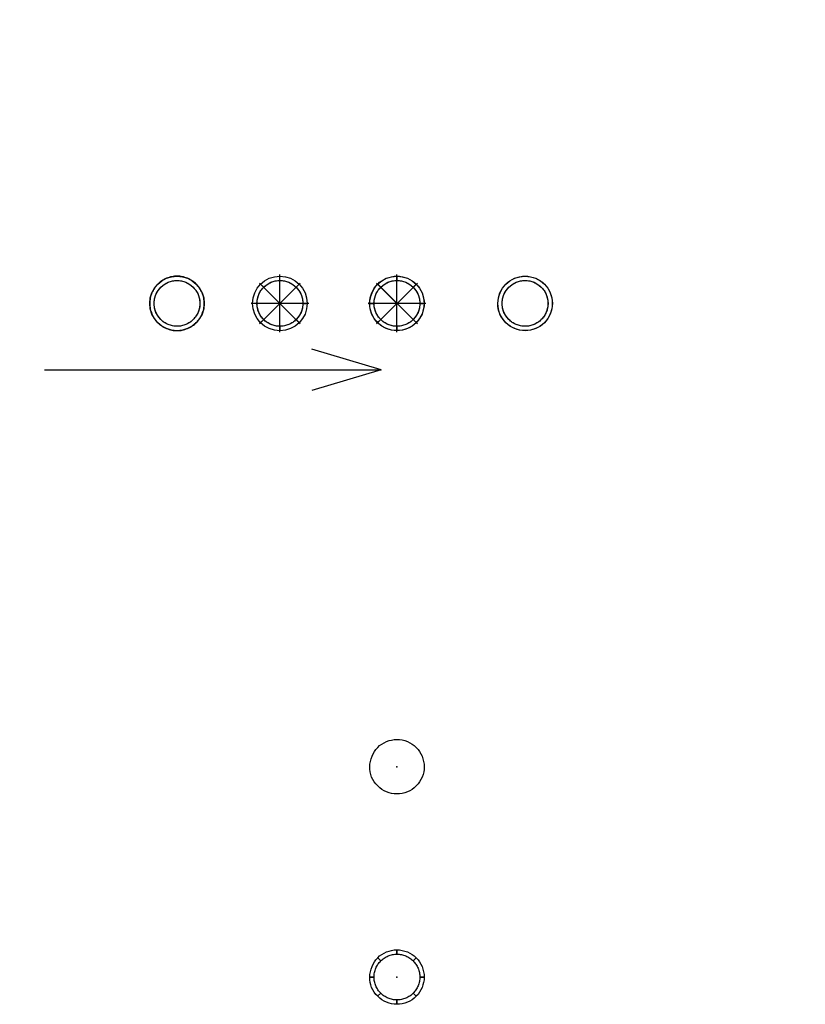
# Model space of a CAD drawing. Header units: inches. Extents: x 296 to 1577, y -1125 to 483.
import ezdxf

# ---------------------------------------------------------------- set-up
doc = ezdxf.new("R2010")
doc.units = ezdxf.units.IN
doc.header["$MEASUREMENT"] = 0
doc.layers.get('0').update_dxf_attribs({"true_color": 0xe7f0ff})
doc.layers.add('AN0_Help', color=72, linetype='Continuous', plot=False)

msp = doc.modelspace()

# ---------------------------------------------------------------- linework, layer by layer
for p, q in [((720.1, -27.4), (720.1, 66.6)), ((911, -27.4), (911, 66.6)), ((753.3, -13.6), (686.9, 52.9)), ((753.3, 52.9), (686.9, -13.6)), ((688.7, 51.1), (688.7, 51.1, 170.7)), ((720.1, 64.1), (720.1, 64.1, 161.3)), ((720.1, 57), (720.1, 57, 173.6)), ((751.5, 51.1), (751.5, 51.1, 170.7)), ((944.3, -13.6), (877.8, 52.9)), ((944.3, 52.9), (877.8, -13.6)), ((879.6, 51.1), (879.6, 51.1, 170.7)), ((879.6, 51.1), (879.6, 51.1, 170.7)), ((911, 64.1), (911, 64.1, 161.3)), ((911, 64.1), (911, 64.1, 161.3)), ((911, 57), (911, 57, 173.6)), ((911, 57), (911, 57, 207.6)), ((942.5, 51.1), (942.5, 51.1, 170.7)), ((942.5, 51.1), (942.5, 51.1, 170.7)), ((942.5, 51.1), (942.5, 51.1, 170.7)), ((693.7, 46), (693.7, 46, 177.8)), ((746.5, 46), (746.5, 46, 177.8)), ((884.6, 46), (884.6, 46, 177.8)), ((884.6, 46), (884.6, 46, 207.6)), ((937.5, 46), (937.5, 46, 177.8)), ((937.5, 46), (937.5, 46, 177.8)), ((937.5, 46), (937.5, 46, 207.6)), ((767.1, 19.6), (673.1, 19.6)), ((675.7, 19.6), (675.7, 19.6, 178.1)), ((682.8, 19.6), (682.8, 19.6, 182.2)), ((757.5, 19.6), (757.5, 19.6, 182.2)), ((764.6, 19.6), (764.6, 19.6, 178.1)), ((958, 19.6), (864.1, 19.6)), ((866.6, 19.6), (866.6, 19.6, 178.1)), ((866.6, 19.6), (866.6, 19.6, 178.1)), ((873.7, 19.6), (873.7, 19.6, 182.2)), ((873.7, 19.6), (873.7, 19.6, 207.6)), ((948.4, 19.6), (948.4, 19.6, 207.6)), ((955.5, 19.6), (955.5, 19.6, 178.1)), ((688.7, -11.8), (688.7, -11.8, 170.7)), ((693.7, -6.8), (693.7, -6.8, 177.8)), ((746.5, -6.8), (746.5, -6.8, 177.8)), ((751.5, -11.8), (751.5, -11.8, 170.7)), ((879.6, -11.8), (879.6, -11.8, 170.7)), ((879.6, -11.8), (879.6, -11.8, 170.7)), ((879.6, -11.8), (879.6, -11.8, 170.7)), ((879.6, -11.8), (879.6, -11.8, 170.7)), ((884.6, -6.8), (884.6, -6.8, 177.8)), ((884.6, -6.8), (884.6, -6.8, 177.8)), ((884.6, -6.8), (884.6, -6.8, 177.8)), ((884.6, -6.8), (884.6, -6.8, 207.6)), ((937.5, -6.8), (937.5, -6.8, 207.6)), ((942.5, -11.8), (942.5, -11.8, 170.7)), ((720.1, -17.7), (720.1, -17.7, 173.6)), ((720.1, -24.8), (720.1, -24.8, 161.3)), ((911, -17.7), (911, -17.7, 207.6)), ((911, -24.8), (911, -24.8, 161.3)), ((885.3, -88.9), (772.4, -55.2)), ((335.9, -88.9), (885.3, -88.9)), ((885.3, -88.9), (772.4, -122.7))]:
    msp.add_line(p, q)
at = {"extrusion": (-0.707107, -0.707107, 0)}
for p, q in [((693.7, 46, 177.8), (688.7, 51.1, 170.7)), ((884.6, 46, 177.8), (879.6, 51.1, 170.7)), ((884.6, 46, 177.8), (879.6, 51.1, 170.7)), ((746.5, -6.8, 177.8), (751.5, -11.8, 170.7)), ((937.5, -6.8, 177.8), (942.5, -11.8, 170.7))]:
    msp.add_line(p, q, dxfattribs=at)
at = {"extrusion": (1, -2.22045e-16, 0)}
for p, q in [((720.1, 57, 173.6), (720.1, 64.1, 161.3)), ((911, 57, 173.6), (911, 64.1, 161.3)), ((720.1, -17.7, 173.6), (720.1, -24.8, 161.3)), ((911, -17.7, 173.6), (911, -24.8, 161.3))]:
    msp.add_line(p, q, dxfattribs=at)
at = {"extrusion": (0.707107, -0.707107, 0)}
for p, q in [((746.5, 46, 177.8), (751.5, 51.1, 170.7)), ((937.5, 46, 177.8), (942.5, 51.1, 170.7)), ((693.7, -6.8, 177.8), (688.7, -11.8, 170.7)), ((884.6, -6.8, 177.8), (879.6, -11.8, 170.7))]:
    msp.add_line(p, q, dxfattribs=at)
at = {"extrusion": (1, 2.22045e-16, 0)}
msp.add_line((911, 57, 173.6), (911, 64.1, 161.3), dxfattribs=at)
at = {"extrusion": (-0.707107, 0.707107, 0)}
for p, q in [((937.5, 46, 177.8), (942.5, 51.1, 170.7)), ((937.5, 46, 177.8), (942.5, 51.1, 170.7)), ((937.5, 46, 177.8), (942.5, 51.1, 170.7)), ((884.6, -6.8, 177.8), (879.6, -11.8, 170.7)), ((884.6, -6.8, 177.8), (879.6, -11.8, 170.7)), ((884.6, -6.8, 177.8), (879.6, -11.8, 170.7)), ((884.6, -6.8, 177.8), (879.6, -11.8, 170.7))]:
    msp.add_line(p, q, dxfattribs=at)
at = {"extrusion": (0, -1, 0)}
msp.add_line((937.5, -6.8, 177.8), (884.6, 46, 177.8), dxfattribs=at)
at = {"extrusion": (-2.22045e-16, -1, 0)}
for p, q in [((682.8, 19.6, 182.2), (675.7, 19.6, 178.1)), ((757.5, 19.6, 182.2), (764.6, 19.6, 178.1)), ((873.7, 19.6, 182.2), (866.6, 19.6, 178.1)), ((948.4, 19.6, 182.2), (955.5, 19.6, 178.1))]:
    msp.add_line(p, q, dxfattribs=at)
at = {"extrusion": (2.22045e-16, -1, 0)}
msp.add_line((873.7, 19.6, 182.2), (866.6, 19.6, 178.1), dxfattribs=at)
at = {"color": 5, "lineweight": 30, "extrusion": (0.707107, 0.707107, 2.67177e-16), "elevation": 658.1}
for points in [[(-593, 177.8), (-593, 207.6), (-585.9, 207.6), (-585.9, 170.7)], [(-667.7, 177.8), (-667.7, 207.6), (-674.8, 207.6), (-674.8, 170.7)]]:
    msp.add_lwpolyline(points, close=True, dxfattribs=at)
at = {"color": 5, "lineweight": 30, "extrusion": (-1, 0, 0), "elevation": -911}
for points in [[(-57, 207.6), (-57, 173.6), (-64.1, 161.3), (-64.1, 207.6), (-57, 207.6)], [(17.7, 207.6), (17.7, 173.6), (24.8, 161.3), (24.8, 207.6), (17.7, 207.6)]]:
    msp.add_lwpolyline(points, dxfattribs=at)
at = {"color": 5, "lineweight": 30, "extrusion": (0.707107, -0.707107, 2.67177e-16), "elevation": 630.3}
for points in [[(695.4, 177.8), (695.4, 207.6), (702.5, 207.6), (702.5, 170.7)], [(620.7, 177.8), (620.7, 207.6), (613.6, 207.6), (613.6, 170.7)]]:
    msp.add_lwpolyline(points, close=True, dxfattribs=at)
at = {"color": 5, "lineweight": 30, "extrusion": (0, 1, 0), "elevation": 19.6}
for points in [[(-873.7, 207.6), (-873.7, 182.2), (-866.6, 178.1), (-866.6, 207.6), (-873.7, 207.6)], [(-948.4, 207.6), (-948.4, 182.2), (-955.5, 178.1), (-955.5, 207.6), (-948.4, 207.6)]]:
    msp.add_lwpolyline(points, dxfattribs=at)
at = {"color": 5, "extrusion": (-1, 0, 0), "elevation": -911}
for points in [[(1042.7, 207.6), (1042.7, 173.6), (1035.6, 161.3), (1035.6, 207.6), (1042.7, 207.6)], [(1117.4, 207.6), (1117.4, 173.6), (1124.5, 161.3), (1124.5, 207.6), (1117.4, 207.6)]]:
    msp.add_lwpolyline(points, dxfattribs=at)
at = {"color": 5, "extrusion": (0.707107, 0.707107, 2.67177e-16), "elevation": -119.5}
for points in [[(-1370.6, 177.8), (-1370.6, 207.6), (-1363.5, 207.6), (-1363.5, 170.7)], [(-1445.3, 177.8), (-1445.3, 207.6), (-1452.4, 207.6), (-1452.4, 170.7)]]:
    msp.add_lwpolyline(points, close=True, dxfattribs=at)
at = {"color": 5, "extrusion": (0.707107, -0.707107, 2.67177e-16), "elevation": 1407.9}
for points in [[(-82.2, 177.8), (-82.2, 207.6), (-75.1, 207.6), (-75.1, 170.7)], [(-156.9, 177.8), (-156.9, 207.6), (-164, 207.6), (-164, 170.7)]]:
    msp.add_lwpolyline(points, close=True, dxfattribs=at)
at = {"color": 5, "extrusion": (0, 1, 0), "elevation": -1080.1}
for points in [[(-873.7, 207.6), (-873.7, 182.2), (-866.6, 178.1), (-866.6, 207.6), (-873.7, 207.6)], [(-948.4, 207.6), (-948.4, 182.2), (-955.5, 178.1), (-955.5, 207.6), (-948.4, 207.6)]]:
    msp.add_lwpolyline(points, dxfattribs=at)
for centre, radius in [((552.3, 19.6), 44.5), ((552.3, 19.6), 37.4), ((720.1, 19.6), 44.5), ((720.1, 19.6), 37.4), ((911, 19.6), 44.5), ((911, 19.6), 37.4), ((1120.1, 19.6), 44.5), ((1120.1, 19.6), 37.4)]:
    msp.add_circle(centre, radius)
for points, knots in [([(507.8, 19.6, 186.1), (507.8, 21.1, 186.1), (507.9, 22.5, 186.1), (508.2, 25.4, 185.9), (508.4, 26.9, 185.8), (509, 29.8, 185.4), (509.3, 31.2, 185.2), (510.2, 34, 184.7), (510.7, 35.4, 184.4), (511.9, 38.2, 183.8), (512.5, 39.5, 183.5), (513.9, 42.1, 182.7), (514.6, 43.3, 182.4), (516.3, 45.7, 181.6), (517.1, 46.9, 181.2), (518.9, 49.1, 180.4), (519.9, 50.1, 180), (521.8, 52, 179.2), (522.9, 53, 178.8), (525, 54.8, 178.1), (526.2, 55.6, 177.7), (528.6, 57.3, 177), (529.8, 58, 176.6), (532.4, 59.4, 175.9), (533.8, 60.1, 175.6), (536.5, 61.2, 175.1), (537.9, 61.7, 174.8), (540.7, 62.6, 174.4), (542.2, 62.9, 174.2), (545.1, 63.5, 173.9), (546.5, 63.7, 173.8), (549.4, 64, 173.6), (550.9, 64.1, 173.6), (553.7, 64.1, 173.6), (555.2, 64, 173.6), (558.1, 63.7, 173.8), (559.5, 63.5, 173.9), (562.4, 62.9, 174.2), (563.8, 62.6, 174.4), (566.7, 61.7, 174.8), (568.1, 61.2, 175.1), (570.8, 60.1, 175.6), (572.1, 59.4, 175.9), (574.7, 58, 176.6), (576, 57.3, 177), (578.4, 55.6, 177.7), (579.5, 54.8, 178.1), (581.7, 53, 178.8), (582.7, 52, 179.2), (584.7, 50.1, 180), (585.6, 49.1, 180.4), (587.4, 46.9, 181.2), (588.3, 45.7, 181.6), (589.9, 43.3, 182.4), (590.7, 42.1, 182.7), (592.1, 39.5, 183.5), (592.7, 38.2, 183.8), (593.9, 35.4, 184.4), (594.4, 34, 184.7), (595.2, 31.2, 185.2), (595.6, 29.8, 185.4), (596.2, 26.9, 185.8), (596.4, 25.4, 185.9), (596.7, 22.5, 186.1), (596.7, 21.1, 186.1), (596.7, 18.2, 186.1), (596.7, 16.8, 186.1), (596.4, 13.9, 185.9), (596.2, 12.4, 185.8), (595.6, 9.5, 185.4), (595.2, 8.1, 185.2), (594.4, 5.2, 184.7), (593.9, 3.8, 184.4), (592.7, 1.1, 183.8), (592.1, -0.2, 183.5), (590.7, -2.8, 182.7), (589.9, -4.1, 182.4), (588.3, -6.5, 181.6), (587.4, -7.6, 181.2), (585.6, -9.8, 180.4), (584.7, -10.8, 180), (582.7, -12.8, 179.2), (581.7, -13.7, 178.8), (579.5, -15.5, 178.1), (578.4, -16.4, 177.7), (576, -18, 177), (574.7, -18.8, 176.6), (572.1, -20.2, 175.9), (570.8, -20.8, 175.6), (568.1, -21.9, 175.1), (566.7, -22.4, 174.8), (563.8, -23.3, 174.4), (562.4, -23.7, 174.2), (559.5, -24.3, 173.9), (558.1, -24.5, 173.8), (555.2, -24.7, 173.6), (553.7, -24.8, 173.6), (550.9, -24.8, 173.6), (549.4, -24.7, 173.6), (546.5, -24.5, 173.8), (545.1, -24.3, 173.9), (542.2, -23.7, 174.2), (540.7, -23.3, 174.4), (537.9, -22.4, 174.8), (536.5, -21.9, 175.1), (533.8, -20.8, 175.6), (532.4, -20.2, 175.9), (529.8, -18.8, 176.6), (528.6, -18, 177), (526.2, -16.4, 177.7), (525, -15.5, 178.1), (522.9, -13.7, 178.8), (521.8, -12.8, 179.2), (519.9, -10.8, 180), (518.9, -9.8, 180.4), (517.1, -7.6, 181.2), (516.3, -6.5, 181.6), (514.6, -4.1, 182.4), (513.9, -2.8, 182.7), (512.5, -0.2, 183.5), (511.9, 1.1, 183.8), (510.7, 3.8, 184.4), (510.2, 5.2, 184.7), (509.3, 8.1, 185.2), (509, 9.5, 185.4), (508.4, 12.4, 185.8), (508.2, 13.9, 185.9), (507.9, 16.8, 186.1), (507.8, 18.2, 186.1), (507.8, 19.6, 186.1)], [0, 0, 0, 0, 4.287686, 4.287686, 8.575372, 8.575372, 12.863058, 12.863058, 17.150744, 17.150744, 21.43843, 21.43843, 25.726116, 25.726116, 30.013802, 30.013802, 34.301488, 34.301488, 38.574922, 38.574922, 42.848355, 42.848355, 47.121789, 47.121789, 51.395222, 51.395222, 55.668656, 55.668656, 59.942089, 59.942089, 64.215523, 64.215523, 68.488956, 68.488956, 72.76239, 72.76239, 77.035823, 77.035823, 81.309257, 81.309257, 85.58269, 85.58269, 89.856124, 89.856124, 94.129557, 94.129557, 98.402991, 98.402991, 102.676424, 102.676424, 106.96411, 106.96411, 111.251796, 111.251796, 115.539482, 115.539482, 119.827168, 119.827168, 124.114854, 124.114854, 128.40254, 128.40254, 132.690226, 132.690226, 136.977912, 136.977912, 141.265598, 141.265598, 145.553284, 145.553284, 149.84097, 149.84097, 154.128656, 154.128656, 158.416342, 158.416342, 162.704028, 162.704028, 166.991714, 166.991714, 171.2794, 171.2794, 175.552834, 175.552834, 179.826267, 179.826267, 184.099701, 184.099701, 188.373134, 188.373134, 192.646568, 192.646568, 196.920001, 196.920001, 201.193435, 201.193435, 205.466868, 205.466868, 209.740302, 209.740302, 214.013735, 214.013735, 218.287169, 218.287169, 222.560602, 222.560602, 226.834036, 226.834036, 231.107469, 231.107469, 235.380903, 235.380903, 239.654336, 239.654336, 243.942022, 243.942022, 248.229708, 248.229708, 252.517394, 252.517394, 256.80508, 256.80508, 261.092766, 261.092766, 265.380452, 265.380452, 269.668138, 269.668138, 273.955824, 273.955824, 273.955824, 273.955824]), ([(1082.7, 19.6, 182.2), (1082.7, 18.4, 182.2), (1082.8, 17.2, 182.2), (1083, 14.8, 182.1), (1083.2, 13.6, 182), (1083.7, 11.2, 181.8), (1084, 10, 181.6), (1084.7, 7.6, 181.3), (1085.1, 6.4, 181.1), (1086.1, 4.1, 180.7), (1086.6, 3, 180.4), (1087.8, 0.8, 180), (1088.4, -0.2, 179.7), (1089.8, -2.3, 179.2), (1090.5, -3.2, 178.9), (1092.1, -5.1, 178.3), (1092.9, -6, 178.1), (1094.5, -7.6, 177.5), (1095.4, -8.4, 177.3), (1097.2, -9.9, 176.7), (1098.2, -10.6, 176.5), (1100.2, -12, 175.9), (1101.3, -12.6, 175.7), (1103.4, -13.8, 175.2), (1104.6, -14.4, 175), (1106.9, -15.3, 174.6), (1108, -15.7, 174.4), (1110.4, -16.5, 174.1), (1111.6, -16.8, 174), (1114, -17.2, 173.8), (1115.3, -17.4, 173.7), (1117.7, -17.7, 173.6), (1118.9, -17.7, 173.6), (1121.3, -17.7, 173.6), (1122.5, -17.7, 173.6), (1124.9, -17.4, 173.7), (1126.1, -17.2, 173.8), (1128.6, -16.8, 174), (1129.8, -16.5, 174.1), (1132.1, -15.7, 174.4), (1133.3, -15.3, 174.6), (1135.6, -14.4, 175), (1136.7, -13.8, 175.2), (1138.9, -12.6, 175.7), (1140, -12, 175.9), (1142, -10.6, 176.5), (1143, -9.9, 176.7), (1144.8, -8.4, 177.3), (1145.7, -7.6, 177.5), (1147.3, -6, 178.1), (1148.1, -5.1, 178.3), (1149.6, -3.2, 178.9), (1150.4, -2.3, 179.2), (1151.7, -0.2, 179.7), (1152.4, 0.8, 180), (1153.5, 3, 180.4), (1154.1, 4.1, 180.7), (1155, 6.4, 181.1), (1155.5, 7.6, 181.3), (1156.2, 10, 181.6), (1156.5, 11.2, 181.8), (1157, 13.6, 182), (1157.1, 14.8, 182.1), (1157.4, 17.2, 182.2), (1157.4, 18.4, 182.2), (1157.4, 20.8, 182.2), (1157.4, 22, 182.2), (1157.1, 24.5, 182.1), (1157, 25.7, 182), (1156.5, 28.1, 181.8), (1156.2, 29.3, 181.6), (1155.5, 31.7, 181.3), (1155, 32.9, 181.1), (1154.1, 35.2, 180.7), (1153.5, 36.3, 180.4), (1152.4, 38.5, 180), (1151.7, 39.5, 179.7), (1150.4, 41.5, 179.2), (1149.6, 42.5, 178.9), (1148.1, 44.3, 178.3), (1147.3, 45.2, 178.1), (1145.7, 46.9, 177.5), (1144.8, 47.7, 177.3), (1143, 49.2, 176.7), (1142, 49.9, 176.5), (1140, 51.3, 175.9), (1138.9, 51.9, 175.7), (1136.7, 53.1, 175.2), (1135.6, 53.6, 175), (1133.3, 54.6, 174.6), (1132.1, 55, 174.4), (1129.8, 55.7, 174.1), (1128.6, 56, 174), (1126.1, 56.5, 173.8), (1124.9, 56.7, 173.7), (1122.5, 56.9, 173.6), (1121.3, 57, 173.6), (1118.9, 57, 173.6), (1117.7, 56.9, 173.6), (1115.3, 56.7, 173.7), (1114, 56.5, 173.8), (1111.6, 56, 174), (1110.4, 55.7, 174.1), (1108, 55, 174.4), (1106.9, 54.6, 174.6), (1104.6, 53.6, 175), (1103.4, 53.1, 175.2), (1101.3, 51.9, 175.7), (1100.2, 51.3, 175.9), (1098.2, 49.9, 176.5), (1097.2, 49.2, 176.7), (1095.4, 47.7, 177.3), (1094.5, 46.9, 177.5), (1092.9, 45.2, 178.1), (1092.1, 44.3, 178.3), (1090.5, 42.5, 178.9), (1089.8, 41.5, 179.2), (1088.4, 39.5, 179.7), (1087.8, 38.5, 180), (1086.6, 36.3, 180.4), (1086.1, 35.2, 180.7), (1085.1, 32.9, 181.1), (1084.7, 31.7, 181.3), (1084, 29.3, 181.6), (1083.7, 28.1, 181.8), (1083.2, 25.7, 182), (1083, 24.5, 182.1), (1082.8, 22, 182.2), (1082.7, 20.8, 182.2), (1082.7, 19.6, 182.2)], [0, 0, 0, 0, 3.573518, 3.573518, 7.147035, 7.147035, 10.720553, 10.720553, 14.29407, 14.29407, 17.867588, 17.867588, 21.441105, 21.441105, 25.014623, 25.014623, 28.58814, 28.58814, 32.156246, 32.156246, 35.724352, 35.724352, 39.292457, 39.292457, 42.860563, 42.860563, 46.428668, 46.428668, 49.996774, 49.996774, 53.564879, 53.564879, 57.132985, 57.132985, 60.701091, 60.701091, 64.269196, 64.269196, 67.837302, 67.837302, 71.405407, 71.405407, 74.973513, 74.973513, 78.541619, 78.541619, 82.109724, 82.109724, 85.67783, 85.67783, 89.251347, 89.251347, 92.824865, 92.824865, 96.398382, 96.398382, 99.9719, 99.9719, 103.545417, 103.545417, 107.118935, 107.118935, 110.692453, 110.692453, 114.26597, 114.26597, 117.839488, 117.839488, 121.413005, 121.413005, 124.986523, 124.986523, 128.56004, 128.56004, 132.133558, 132.133558, 135.707075, 135.707075, 139.280593, 139.280593, 142.85411, 142.85411, 146.422216, 146.422216, 149.990322, 149.990322, 153.558427, 153.558427, 157.126533, 157.126533, 160.694638, 160.694638, 164.262744, 164.262744, 167.83085, 167.83085, 171.398955, 171.398955, 174.967061, 174.967061, 178.535166, 178.535166, 182.103272, 182.103272, 185.671378, 185.671378, 189.239483, 189.239483, 192.807589, 192.807589, 196.375694, 196.375694, 199.9438, 199.9438, 203.517317, 203.517317, 207.090835, 207.090835, 210.664353, 210.664353, 214.23787, 214.23787, 217.811388, 217.811388, 221.384905, 221.384905, 224.958423, 224.958423, 228.53194, 228.53194, 228.53194, 228.53194])]:
    msp.add_open_spline(points, degree=3, knots=knots)
at = {"color": 1}
for points in [[(514.9, 19.6, 182.2), (514.9, 18.4, 182.2), (515, 17.2, 182.2), (515.2, 14.8, 182.1), (515.4, 13.6, 182), (515.9, 11.2, 181.8), (516.2, 10, 181.6), (516.9, 7.6, 181.3), (517.3, 6.4, 181.1), (518.3, 4.1, 180.7), (518.8, 3, 180.4), (520, 0.8, 180), (520.6, -0.2, 179.7), (522, -2.3, 179.2), (522.7, -3.2, 178.9), (524.3, -5.1, 178.3), (525.1, -6, 178.1), (526.7, -7.6, 177.5), (527.6, -8.4, 177.3), (529.4, -9.9, 176.7), (530.4, -10.6, 176.5), (532.4, -12, 175.9), (533.5, -12.6, 175.7), (535.6, -13.8, 175.2), (536.8, -14.4, 175), (539.1, -15.3, 174.6), (540.2, -15.7, 174.4), (542.6, -16.5, 174.1), (543.8, -16.8, 174), (546.2, -17.2, 173.8), (547.5, -17.4, 173.7), (549.9, -17.7, 173.6), (551.1, -17.7, 173.6), (553.5, -17.7, 173.6), (554.7, -17.7, 173.6), (557.1, -17.4, 173.7), (558.3, -17.2, 173.8), (560.8, -16.8, 174), (562, -16.5, 174.1), (564.3, -15.7, 174.4), (565.5, -15.3, 174.6), (567.8, -14.4, 175), (568.9, -13.8, 175.2), (571.1, -12.6, 175.7), (572.2, -12, 175.9), (574.2, -10.6, 176.5), (575.2, -9.9, 176.7), (577, -8.4, 177.3), (577.9, -7.6, 177.5), (579.5, -6, 178.1), (580.3, -5.1, 178.3), (581.8, -3.2, 178.9), (582.6, -2.3, 179.2), (583.9, -0.2, 179.7), (584.6, 0.8, 180), (585.7, 3, 180.4), (586.3, 4.1, 180.7), (587.2, 6.4, 181.1), (587.7, 7.6, 181.3), (588.4, 10, 181.6), (588.7, 11.2, 181.8), (589.2, 13.6, 182), (589.3, 14.8, 182.1), (589.6, 17.2, 182.2), (589.6, 18.4, 182.2), (589.6, 20.8, 182.2), (589.6, 22, 182.2), (589.3, 24.5, 182.1), (589.2, 25.7, 182), (588.7, 28.1, 181.8), (588.4, 29.3, 181.6), (587.7, 31.7, 181.3), (587.2, 32.9, 181.1), (586.3, 35.2, 180.7), (585.7, 36.3, 180.4), (584.6, 38.5, 180), (583.9, 39.5, 179.7), (582.6, 41.5, 179.2), (581.8, 42.5, 178.9), (580.3, 44.3, 178.3), (579.5, 45.2, 178.1), (577.9, 46.9, 177.5), (577, 47.7, 177.3), (575.2, 49.2, 176.7), (574.2, 49.9, 176.5), (572.2, 51.3, 175.9), (571.1, 51.9, 175.7), (568.9, 53.1, 175.2), (567.8, 53.6, 175), (565.5, 54.6, 174.6), (564.3, 55, 174.4), (562, 55.7, 174.1), (560.8, 56, 174), (558.3, 56.5, 173.8), (557.1, 56.7, 173.7), (554.7, 56.9, 173.6), (553.5, 57, 173.6), (551.1, 57, 173.6), (549.9, 56.9, 173.6), (547.5, 56.7, 173.7), (546.2, 56.5, 173.8), (543.8, 56, 174), (542.6, 55.7, 174.1), (540.2, 55, 174.4), (539.1, 54.6, 174.6), (536.8, 53.6, 175), (535.6, 53.1, 175.2), (533.5, 51.9, 175.7), (532.4, 51.3, 175.9), (530.4, 49.9, 176.5), (529.4, 49.2, 176.7), (527.6, 47.7, 177.3), (526.7, 46.9, 177.5), (525.1, 45.2, 178.1), (524.3, 44.3, 178.3), (522.7, 42.5, 178.9), (522, 41.5, 179.2), (520.6, 39.5, 179.7), (520, 38.5, 180), (518.8, 36.3, 180.4), (518.3, 35.2, 180.7), (517.3, 32.9, 181.1), (516.9, 31.7, 181.3), (516.2, 29.3, 181.6), (515.9, 28.1, 181.8), (515.4, 25.7, 182), (515.2, 24.5, 182.1), (515, 22, 182.2), (514.9, 20.8, 182.2), (514.9, 19.6, 182.2)], [(682.8, 19.6, 182.2), (682.8, 18.4, 182.2), (682.8, 17.2, 182.2), (683.1, 14.8, 182.1), (683.2, 13.6, 182), (683.7, 11.2, 181.8), (684, 10, 181.6), (684.7, 7.6, 181.3), (685.2, 6.4, 181.1), (686.1, 4.1, 180.7), (686.7, 3, 180.4), (687.8, 0.8, 180), (688.5, -0.2, 179.7), (689.8, -2.3, 179.2), (690.6, -3.2, 178.9), (692.1, -5.1, 178.3), (692.9, -6, 178.1), (694.5, -7.6, 177.5), (695.4, -8.4, 177.3), (697.2, -9.9, 176.7), (698.2, -10.6, 176.5), (700.2, -12, 175.9), (701.3, -12.6, 175.7), (703.5, -13.8, 175.2), (704.6, -14.4, 175), (706.9, -15.3, 174.6), (708, -15.7, 174.4), (710.4, -16.5, 174.1), (711.6, -16.8, 174), (714.1, -17.2, 173.8), (715.3, -17.4, 173.7), (717.7, -17.7, 173.6), (718.9, -17.7, 173.6), (721.3, -17.7, 173.6), (722.5, -17.7, 173.6), (724.9, -17.4, 173.7), (726.1, -17.2, 173.8), (728.6, -16.8, 174), (729.8, -16.5, 174.1), (732.2, -15.7, 174.4), (733.3, -15.3, 174.6), (735.6, -14.4, 175), (736.8, -13.8, 175.2), (738.9, -12.6, 175.7), (740, -12, 175.9), (742, -10.6, 176.5), (743, -9.9, 176.7), (744.8, -8.4, 177.3), (745.7, -7.6, 177.5), (747.3, -6, 178.1), (748.1, -5.1, 178.3), (749.7, -3.2, 178.9), (750.4, -2.3, 179.2), (751.8, -0.2, 179.7), (752.4, 0.8, 180), (753.6, 3, 180.4), (754.1, 4.1, 180.7), (755.1, 6.4, 181.1), (755.5, 7.6, 181.3), (756.2, 10, 181.6), (756.5, 11.2, 181.8), (757, 13.6, 182), (757.2, 14.8, 182.1), (757.4, 17.2, 182.2), (757.5, 18.4, 182.2), (757.5, 20.8, 182.2), (757.4, 22, 182.2), (757.2, 24.5, 182.1), (757, 25.7, 182), (756.5, 28.1, 181.8), (756.2, 29.3, 181.6), (755.5, 31.7, 181.3), (755.1, 32.9, 181.1), (754.1, 35.2, 180.7), (753.6, 36.3, 180.4), (752.4, 38.5, 180), (751.8, 39.5, 179.7), (750.4, 41.5, 179.2), (749.7, 42.5, 178.9), (748.1, 44.3, 178.3), (747.3, 45.2, 178.1), (745.7, 46.9, 177.5), (744.8, 47.7, 177.3), (743, 49.2, 176.7), (742, 49.9, 176.5), (740, 51.3, 175.9), (738.9, 51.9, 175.7), (736.8, 53.1, 175.2), (735.6, 53.6, 175), (733.3, 54.6, 174.6), (732.2, 55, 174.4), (729.8, 55.7, 174.1), (728.6, 56, 174), (726.1, 56.5, 173.8), (724.9, 56.7, 173.7), (722.5, 56.9, 173.6), (721.3, 57, 173.6), (718.9, 57, 173.6), (717.7, 56.9, 173.6), (715.3, 56.7, 173.7), (714.1, 56.5, 173.8), (711.6, 56, 174), (710.4, 55.7, 174.1), (708, 55, 174.4), (706.9, 54.6, 174.6), (704.6, 53.6, 175), (703.5, 53.1, 175.2), (701.3, 51.9, 175.7), (700.2, 51.3, 175.9), (698.2, 49.9, 176.5), (697.2, 49.2, 176.7), (695.4, 47.7, 177.3), (694.5, 46.9, 177.5), (692.9, 45.2, 178.1), (692.1, 44.3, 178.3), (690.6, 42.5, 178.9), (689.8, 41.5, 179.2), (688.5, 39.5, 179.7), (687.8, 38.5, 180), (686.7, 36.3, 180.4), (686.1, 35.2, 180.7), (685.2, 32.9, 181.1), (684.7, 31.7, 181.3), (684, 29.3, 181.6), (683.7, 28.1, 181.8), (683.2, 25.7, 182), (683.1, 24.5, 182.1), (682.8, 22, 182.2), (682.8, 20.8, 182.2), (682.8, 19.6, 182.2)]]:
    msp.add_open_spline(points, degree=3, knots=[0, 0, 0, 0, 3.573518, 3.573518, 7.147035, 7.147035, 10.720553, 10.720553, 14.29407, 14.29407, 17.867588, 17.867588, 21.441105, 21.441105, 25.014623, 25.014623, 28.58814, 28.58814, 32.156246, 32.156246, 35.724352, 35.724352, 39.292457, 39.292457, 42.860563, 42.860563, 46.428668, 46.428668, 49.996774, 49.996774, 53.564879, 53.564879, 57.132985, 57.132985, 60.701091, 60.701091, 64.269196, 64.269196, 67.837302, 67.837302, 71.405407, 71.405407, 74.973513, 74.973513, 78.541619, 78.541619, 82.109724, 82.109724, 85.67783, 85.67783, 89.251347, 89.251347, 92.824865, 92.824865, 96.398382, 96.398382, 99.9719, 99.9719, 103.545417, 103.545417, 107.118935, 107.118935, 110.692453, 110.692453, 114.26597, 114.26597, 117.839488, 117.839488, 121.413005, 121.413005, 124.986523, 124.986523, 128.56004, 128.56004, 132.133558, 132.133558, 135.707075, 135.707075, 139.280593, 139.280593, 142.85411, 142.85411, 146.422216, 146.422216, 149.990322, 149.990322, 153.558427, 153.558427, 157.126533, 157.126533, 160.694638, 160.694638, 164.262744, 164.262744, 167.83085, 167.83085, 171.398955, 171.398955, 174.967061, 174.967061, 178.535166, 178.535166, 182.103272, 182.103272, 185.671378, 185.671378, 189.239483, 189.239483, 192.807589, 192.807589, 196.375694, 196.375694, 199.9438, 199.9438, 203.517317, 203.517317, 207.090835, 207.090835, 210.664353, 210.664353, 214.23787, 214.23787, 217.811388, 217.811388, 221.384905, 221.384905, 224.958423, 224.958423, 228.53194, 228.53194, 228.53194, 228.53194], dxfattribs=at)
at = {"color": 5, "start_tangent": (-0.054593, -0.998473, 0.008459), "end_tangent": (-0.054593, -0.998473, 0.008459)}
for points in [[(866.6, 19.6, 178.1), (879.6, -11.8, 170.7), (911, -24.8, 161.3), (942.5, -11.8, 170.7), (955.5, 19.6, 178.1), (942.5, 51.1, 170.7), (911, 64.1, 161.3), (879.6, 51.1, 170.7), (866.6, 19.6, 178.1)], [(866.6, -736.6, 178.1), (879.6, -768.1, 170.7), (911, -781.1, 161.3), (942.5, -768.1, 170.7), (955.5, -736.6, 178.1), (942.5, -705.2, 170.7), (911, -692.2, 161.3), (879.6, -705.2, 170.7), (866.6, -736.6, 178.1)]]:
    msp.add_spline(points, degree=3, dxfattribs=at)
at = {"color": 5}
for points in [[(873.7, 19.6, 182.2), (873.7, 18.4, 182.2), (873.8, 17.2, 182.2), (874, 14.8, 182.1), (874.2, 13.6, 182), (874.6, 11.2, 181.8), (874.9, 10, 181.6), (875.7, 7.6, 181.3), (876.1, 6.4, 181.1), (877.1, 4.1, 180.7), (877.6, 3, 180.4), (878.8, 0.8, 180), (879.4, -0.2, 179.7), (880.8, -2.3, 179.2), (881.5, -3.2, 178.9), (883, -5.1, 178.3), (883.8, -6, 178.1), (885.5, -7.6, 177.5), (886.3, -8.4, 177.3), (888.2, -9.9, 176.7), (889.1, -10.6, 176.5), (891.2, -12, 175.9), (892.2, -12.6, 175.7), (894.4, -13.8, 175.2), (895.5, -14.4, 175), (897.8, -15.3, 174.6), (899, -15.7, 174.4), (901.4, -16.5, 174.1), (902.6, -16.8, 174), (905, -17.2, 173.8), (906.2, -17.4, 173.7), (908.6, -17.7, 173.6), (909.9, -17.7, 173.6), (912.2, -17.7, 173.6), (913.4, -17.7, 173.6), (915.9, -17.4, 173.7), (917.1, -17.2, 173.8), (919.5, -16.8, 174), (920.7, -16.5, 174.1), (923.1, -15.7, 174.4), (924.3, -15.3, 174.6), (926.6, -14.4, 175), (927.7, -13.8, 175.2), (929.9, -12.6, 175.7), (930.9, -12, 175.9), (933, -10.6, 176.5), (933.9, -9.9, 176.7), (935.8, -8.4, 177.3), (936.6, -7.6, 177.5), (938.3, -6, 178.1), (939.1, -5.1, 178.3), (940.6, -3.2, 178.9), (941.3, -2.3, 179.2), (942.7, -0.2, 179.7), (943.3, 0.8, 180), (944.5, 3, 180.4), (945, 4.1, 180.7), (946, 6.4, 181.1), (946.4, 7.6, 181.3), (947.1, 10, 181.6), (947.4, 11.2, 181.8), (947.9, 13.6, 182), (948.1, 14.8, 182.1), (948.3, 17.2, 182.2), (948.4, 18.4, 182.2), (948.4, 20.8, 182.2), (948.3, 22, 182.2), (948.1, 24.5, 182.1), (947.9, 25.7, 182), (947.4, 28.1, 181.8), (947.1, 29.3, 181.6), (946.4, 31.7, 181.3), (946, 32.9, 181.1), (945, 35.2, 180.7), (944.5, 36.3, 180.4), (943.3, 38.5, 180), (942.7, 39.5, 179.7), (941.3, 41.5, 179.2), (940.6, 42.5, 178.9), (939.1, 44.3, 178.3), (938.3, 45.2, 178.1), (936.6, 46.9, 177.5), (935.8, 47.7, 177.3), (933.9, 49.2, 176.7), (933, 49.9, 176.5), (930.9, 51.3, 175.9), (929.9, 51.9, 175.7), (927.7, 53.1, 175.2), (926.6, 53.6, 175), (924.3, 54.6, 174.6), (923.1, 55, 174.4), (920.7, 55.7, 174.1), (919.5, 56, 174), (917.1, 56.5, 173.8), (915.9, 56.7, 173.7), (913.4, 56.9, 173.6), (912.2, 57, 173.6), (909.9, 57, 173.6), (908.6, 56.9, 173.6), (906.2, 56.7, 173.7), (905, 56.5, 173.8), (902.6, 56, 174), (901.4, 55.7, 174.1), (899, 55, 174.4), (897.8, 54.6, 174.6), (895.5, 53.6, 175), (894.4, 53.1, 175.2), (892.2, 51.9, 175.7), (891.2, 51.3, 175.9), (889.1, 49.9, 176.5), (888.2, 49.2, 176.7), (886.3, 47.7, 177.3), (885.5, 46.9, 177.5), (883.8, 45.2, 178.1), (883, 44.3, 178.3), (881.5, 42.5, 178.9), (880.8, 41.5, 179.2), (879.4, 39.5, 179.7), (878.8, 38.5, 180), (877.6, 36.3, 180.4), (877.1, 35.2, 180.7), (876.1, 32.9, 181.1), (875.7, 31.7, 181.3), (874.9, 29.3, 181.6), (874.6, 28.1, 181.8), (874.2, 25.7, 182), (874, 24.5, 182.1), (873.8, 22, 182.2), (873.7, 20.8, 182.2), (873.7, 19.6, 182.2)], [(873.7, -1080.1, 182.2), (873.7, -1081.3, 182.2), (873.8, -1082.5, 182.2), (874, -1084.9, 182.1), (874.2, -1086.1, 182), (874.6, -1088.5, 181.8), (874.9, -1089.7, 181.6), (875.7, -1092.1, 181.3), (876.1, -1093.3, 181.1), (877.1, -1095.6, 180.7), (877.6, -1096.7, 180.4), (878.8, -1098.9, 180), (879.4, -1099.9, 179.7), (880.8, -1102, 179.2), (881.5, -1102.9, 178.9), (883, -1104.8, 178.3), (883.8, -1105.7, 178.1), (885.5, -1107.3, 177.5), (886.3, -1108.1, 177.3), (888.2, -1109.6, 176.7), (889.1, -1110.3, 176.5), (891.2, -1111.7, 175.9), (892.2, -1112.3, 175.7), (894.4, -1113.5, 175.2), (895.5, -1114.1, 175), (897.8, -1115, 174.6), (899, -1115.4, 174.4), (901.4, -1116.2, 174.1), (902.6, -1116.5, 174), (905, -1116.9, 173.8), (906.2, -1117.1, 173.7), (908.6, -1117.4, 173.6), (909.9, -1117.4, 173.6), (912.2, -1117.4, 173.6), (913.4, -1117.4, 173.6), (915.9, -1117.1, 173.7), (917.1, -1116.9, 173.8), (919.5, -1116.5, 174), (920.7, -1116.2, 174.1), (923.1, -1115.4, 174.4), (924.3, -1115, 174.6), (926.6, -1114.1, 175), (927.7, -1113.5, 175.2), (929.9, -1112.3, 175.7), (930.9, -1111.7, 175.9), (933, -1110.3, 176.5), (933.9, -1109.6, 176.7), (935.8, -1108.1, 177.3), (936.6, -1107.3, 177.5), (938.3, -1105.7, 178.1), (939.1, -1104.8, 178.3), (940.6, -1102.9, 178.9), (941.3, -1102, 179.2), (942.7, -1099.9, 179.7), (943.3, -1098.9, 180), (944.5, -1096.7, 180.4), (945, -1095.6, 180.7), (946, -1093.3, 181.1), (946.4, -1092.1, 181.3), (947.1, -1089.7, 181.6), (947.4, -1088.5, 181.8), (947.9, -1086.1, 182), (948.1, -1084.9, 182.1), (948.3, -1082.5, 182.2), (948.4, -1081.3, 182.2), (948.4, -1078.9, 182.2), (948.3, -1077.7, 182.2), (948.1, -1075.2, 182.1), (947.9, -1074, 182), (947.4, -1071.6, 181.8), (947.1, -1070.4, 181.6), (946.4, -1068, 181.3), (946, -1066.8, 181.1), (945, -1064.5, 180.7), (944.5, -1063.4, 180.4), (943.3, -1061.2, 180), (942.7, -1060.2, 179.7), (941.3, -1058.2, 179.2), (940.6, -1057.2, 178.9), (939.1, -1055.4, 178.3), (938.3, -1054.5, 178.1), (936.6, -1052.8, 177.5), (935.8, -1052, 177.3), (933.9, -1050.5, 176.7), (933, -1049.8, 176.5), (930.9, -1048.4, 175.9), (929.9, -1047.8, 175.7), (927.7, -1046.6, 175.2), (926.6, -1046.1, 175), (924.3, -1045.1, 174.6), (923.1, -1044.7, 174.4), (920.7, -1044, 174.1), (919.5, -1043.7, 174), (917.1, -1043.2, 173.8), (915.9, -1043, 173.7), (913.4, -1042.8, 173.6), (912.2, -1042.7, 173.6), (909.9, -1042.7, 173.6), (908.6, -1042.8, 173.6), (906.2, -1043, 173.7), (905, -1043.2, 173.8), (902.6, -1043.7, 174), (901.4, -1044, 174.1), (899, -1044.7, 174.4), (897.8, -1045.1, 174.6), (895.5, -1046.1, 175), (894.4, -1046.6, 175.2), (892.2, -1047.8, 175.7), (891.2, -1048.4, 175.9), (889.1, -1049.8, 176.5), (888.2, -1050.5, 176.7), (886.3, -1052, 177.3), (885.5, -1052.8, 177.5), (883.8, -1054.5, 178.1), (883, -1055.4, 178.3), (881.5, -1057.2, 178.9), (880.8, -1058.2, 179.2), (879.4, -1060.2, 179.7), (878.8, -1061.2, 180), (877.6, -1063.4, 180.4), (877.1, -1064.5, 180.7), (876.1, -1066.8, 181.1), (875.7, -1068, 181.3), (874.9, -1070.4, 181.6), (874.6, -1071.6, 181.8), (874.2, -1074, 182), (874, -1075.2, 182.1), (873.8, -1077.7, 182.2), (873.7, -1078.9, 182.2), (873.7, -1080.1, 182.2)]]:
    msp.add_open_spline(points, degree=3, knots=[0, 0, 0, 0, 3.573518, 3.573518, 7.147035, 7.147035, 10.720553, 10.720553, 14.29407, 14.29407, 17.867588, 17.867588, 21.441105, 21.441105, 25.014623, 25.014623, 28.58814, 28.58814, 32.156246, 32.156246, 35.724352, 35.724352, 39.292457, 39.292457, 42.860563, 42.860563, 46.428668, 46.428668, 49.996774, 49.996774, 53.564879, 53.564879, 57.132985, 57.132985, 60.701091, 60.701091, 64.269196, 64.269196, 67.837302, 67.837302, 71.405407, 71.405407, 74.973513, 74.973513, 78.541619, 78.541619, 82.109724, 82.109724, 85.67783, 85.67783, 89.251347, 89.251347, 92.824865, 92.824865, 96.398382, 96.398382, 99.9719, 99.9719, 103.545417, 103.545417, 107.118935, 107.118935, 110.692453, 110.692453, 114.26597, 114.26597, 117.839488, 117.839488, 121.413005, 121.413005, 124.986523, 124.986523, 128.56004, 128.56004, 132.133558, 132.133558, 135.707075, 135.707075, 139.280593, 139.280593, 142.85411, 142.85411, 146.422216, 146.422216, 149.990322, 149.990322, 153.558427, 153.558427, 157.126533, 157.126533, 160.694638, 160.694638, 164.262744, 164.262744, 167.83085, 167.83085, 171.398955, 171.398955, 174.967061, 174.967061, 178.535166, 178.535166, 182.103272, 182.103272, 185.671378, 185.671378, 189.239483, 189.239483, 192.807589, 192.807589, 196.375694, 196.375694, 199.9438, 199.9438, 203.517317, 203.517317, 207.090835, 207.090835, 210.664353, 210.664353, 214.23787, 214.23787, 217.811388, 217.811388, 221.384905, 221.384905, 224.958423, 224.958423, 228.53194, 228.53194, 228.53194, 228.53194], dxfattribs=at)
at = {"start_tangent": (-0.054593, -0.998473, 0.008459), "end_tangent": (-0.054593, -0.998473, 0.008459)}
msp.add_spline([(1075.6, 19.6, 178.1), (1088.7, -11.8, 170.7), (1120.1, -24.8, 161.3), (1151.5, -11.8, 170.7), (1164.5, 19.6, 178.1), (1151.5, 51.1, 170.7), (1120.1, 64.1, 161.3), (1088.7, 51.1, 170.7), (1075.6, 19.6, 178.1)], degree=3, dxfattribs=at)
at = {"color": 1, "start_tangent": (-0.054593, -0.998473, 0.008459), "end_tangent": (-0.054593, -0.998473, 0.008459)}
msp.add_spline([(866.6, -1080.1, 178.1), (879.6, -1111.5, 170.7), (911, -1124.5, 161.3), (942.5, -1111.5, 170.7), (955.5, -1080.1, 178.1), (942.5, -1048.6, 170.7), (911, -1035.6, 161.3), (879.6, -1048.6, 170.7), (866.6, -1080.1, 178.1)], degree=3, dxfattribs=at)
at = {"color": 5, "lineweight": 30}
for p in [(911, -736.6), (911, -1080.1)]:
    msp.add_point(p, dxfattribs=at)
at = {"layer": 'AN0_Help', "lineweight": 30}
msp.add_line((911, -1080.1, 177.8), (911, -1080.1, 207.6), dxfattribs=at)

doc.saveas('drawing.dxf')
